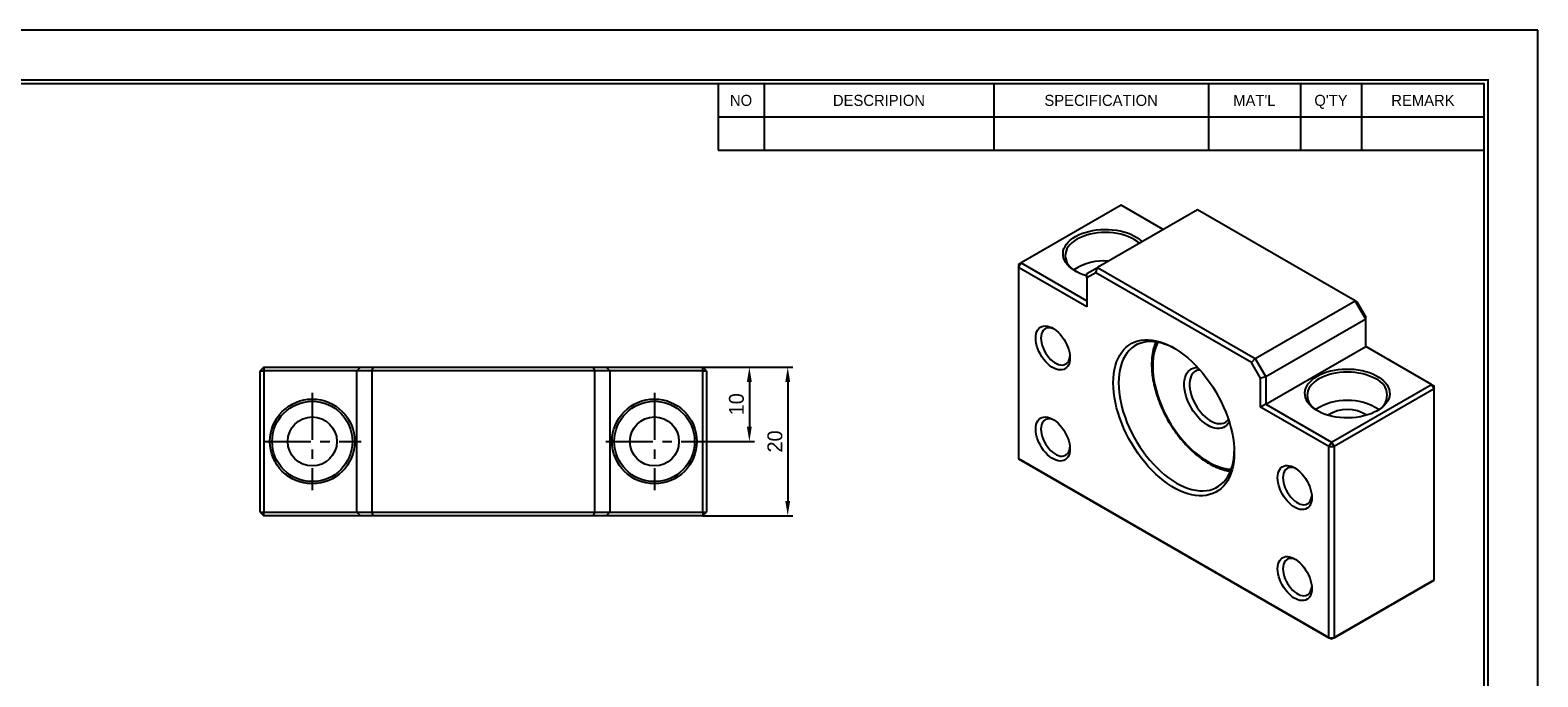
# Model space of a CAD drawing. Header units: millimetres. Extents: x 0 to 306, y 0 to 216.
# Tile 3 of 3: x 103 to 306, y 129 to 216. Entities that reach past the tile are written whole.
import ezdxf
from ezdxf.enums import TextEntityAlignment as Align

# ---------------------------------------------------------------- set-up
doc = ezdxf.new("R2010")
doc.units = ezdxf.units.MM
doc.linetypes.add('CENTER', pattern=[50.8, 31.75, -6.35, 6.35, -6.35])
doc.layers.get('DEFPOINTS').update_dxf_attribs({"linetype": 'CONTINUOUS'})
for name, color, linetype in [('center', 1, 'CENTER'), ('L1', 7, 'CONTINUOUS'), ('OUTLINE', 7, 'CONTINUOUS')]:
    doc.layers.add(name, color=color, linetype=linetype)
doc.dimstyles.get("Standard").update_dxf_attribs({"dimtxt": 2, "dimasz": 2, "dimexe": 0.7, "dimexo": 0, "dimgap": 0.7, "dimtad": 1, "dimdec": 3, "dimzin": 11, "dimdsep": 46, "dimtxsty": 'Standard', "dimcen": 0, "dimclrd": 5, "dimclre": 5, "dimclrt": 3, "dimadec": 0, "dimazin": 0, "dimtfac": 0.6, "dimtdec": 3, "dimtmove": 0, "dimatfit": 3, "dimfxl": 0, "dimtolj": 1, "dimtzin": 11, "dimarcsym": 0})

# ---------------------------------------------------------------- blocks, each defined once
blk = doc.blocks.new('표제란')
at = {"layer": 'L1', "color": 0}
for p, q in [((297, 210), (0, 210)), ((297, 0), (297, 210))]:
    blk.add_line(p, q, dxfattribs=at)
at = {"layer": 'L1'}
for p, q in [((190, 203), (190, 194.34)), ((196, 203), (196, 194.34)), ((226, 203), (226, 194.34)), ((254, 203), (254, 194.34)), ((266, 203), (266, 194.34)), ((274, 203), (274, 194.34)), ((190, 198.67), (290, 198.67)), ((190, 194.34), (290, 194.34))]:
    blk.add_line(p, q, dxfattribs=at)
at = {"layer": 'L1', "const_width": 0.25}
blk.add_lwpolyline([(290.5, 6.5), (290.5, 203.5), (10, 203.5), (10, 6.5)], close=True, dxfattribs=at)
at = {"layer": 'L1'}
blk.add_lwpolyline([(290, 7), (290, 203), (10.5, 203), (10.5, 7)], close=True, dxfattribs=at)
for s, p in [('NO', (193, 200.83)), ('DESCRIPION', (211, 200.83)), ('SPECIFICATION', (240, 200.83)), ("MAT'L", (260, 200.83)), ("Q'TY", (270, 200.83)), ('REMARK', (282, 200.83))]:
    blk.add_text(s, height=1.444, dxfattribs=at).set_placement(p, align=Align.MIDDLE_CENTER)
for tag, p in [('필렛', (179.25, 10.9)), ('모따기', (179.25, 8.3))]:
    blk.add_attdef(tag, text='', height=1.15, dxfattribs=at).set_placement(p, align=Align.MIDDLE_LEFT)
at = {"layer": 'OUTLINE', "ltscale": 0.5}
for tag, p, height in [('TITLE', (237.17, 24.41), 2.5), ('도번', (251.18, 15.64), 2.5), ('SCALE', (253.78, 9.55), 1.2), ('DATE', (277.02, 9.51), 1.2)]:
    blk.add_attdef(tag, p, '', height=height, dxfattribs=at)
blk = doc.blocks.new('*D29')
at = {"layer": 'DEFPOINTS', "color": 0, "ltscale": 0.2}
for p in [(193.68, 171.01), (193.68, 161.01), (199.94, 161.01)]:
    blk.add_point(p, dxfattribs=at)
at = {"layer": 'OUTLINE', "color": 5, "lineweight": -2, "ltscale": 0.2}
for p, q in [((193.68, 171.01), (200.64, 171.01)), ((199.94, 169.01), (199.94, 163.01)), ((193.68, 161.01), (200.64, 161.01))]:
    blk.add_line(p, q, dxfattribs=at)
at = {"layer": 'OUTLINE', "color": 5, "ltscale": 0.2}
for points in [[(199.61, 169.01), (200.27, 169.01), (199.94, 171.01)], [(199.61, 163.01), (200.27, 163.01), (199.94, 161.01)]]:
    blk.add_solid(points, dxfattribs=at)
at = {"layer": 'OUTLINE', "color": 3, "ltscale": 0.2, "insert": (198.21, 166.01), "char_height": 2, "attachment_point": 5, "rotation": 90}
blk.add_mtext('\\A1;10', dxfattribs=at)
blk = doc.blocks.new('*D30')
at = {"layer": 'DEFPOINTS', "color": 0, "ltscale": 0.2}
for p in [(193.68, 171.01), (193.68, 151.01), (205.1, 151.01)]:
    blk.add_point(p, dxfattribs=at)
at = {"layer": 'OUTLINE', "color": 5, "lineweight": -2, "ltscale": 0.2}
for p, q in [((193.68, 171.01), (205.8, 171.01)), ((205.1, 169.01), (205.1, 153.01)), ((193.68, 151.01), (205.8, 151.01))]:
    blk.add_line(p, q, dxfattribs=at)
at = {"layer": 'OUTLINE', "color": 5, "ltscale": 0.2}
for points in [[(204.77, 169.01), (205.43, 169.01), (205.1, 171.01)], [(204.77, 153.01), (205.43, 153.01), (205.1, 151.01)]]:
    blk.add_solid(points, dxfattribs=at)
at = {"layer": 'OUTLINE', "color": 3, "ltscale": 0.2, "insert": (203.38, 161.01), "char_height": 2, "attachment_point": 5, "rotation": 90}
blk.add_mtext('\\A1;20', dxfattribs=at)

msp = doc.modelspace()

# ---------------------------------------------------------------- linework, layer by layer
at = {"layer": 'center', "ltscale": 0.2}
for p, q in [((141.1752, 167.5657), (141.1752, 154.4557)), ((187.1752, 167.5657), (187.1752, 154.4557)), ((134.6202, 161.0107), (147.7302, 161.0107)), ((180.6202, 161.0107), (193.7302, 161.0107))]:
    msp.add_line(p, q, dxfattribs=at)
at = {"layer": 'OUTLINE'}
for p, q in [((249.9331, 192.775), (236.498, 185.0191)), ((255.5892, 189.5098), (249.9331, 192.775)), ((260.1861, 192.1636), (246.7511, 184.4077)), ((281.3993, 179.9174), (260.1861, 192.1636)), ((236.1445, 184.4067), (236.498, 185.0191)), ((236.1445, 184.815), (236.498, 185.0191)), ((236.1445, 184.815), (236.1445, 184.4067)), ((236.498, 185.0191), (245.3369, 179.9166)), ((236.1445, 184.4067), (236.1445, 158.6857)), ((245.3369, 179.1001), (236.1445, 184.4067)), ((245.3369, 183.591), (246.7511, 184.4077)), ((246.544, 183.7108), (245.3369, 183.0137)), ((245.3369, 183.0137), (245.3369, 183.591)), ((245.3369, 183.0137), (245.3369, 179.1001)), ((246.544, 183.7108), (246.7511, 184.4077)), ((267.4643, 171.6337), (246.544, 183.7108)), ((246.7511, 184.4077), (267.9643, 172.1616)), ((267.9643, 172.1616), (281.3993, 179.9174)), ((282.8135, 177.4679), (281.3993, 179.9174)), ((281.3993, 179.9174), (281.6064, 179.7978)), ((281.6064, 179.7978), (282.8135, 177.707)), ((282.8135, 177.4679), (269.3785, 169.7121)), ((282.8135, 177.4679), (282.8135, 177.707)), ((282.8135, 173.7935), (282.8135, 177.4679)), ((269.3785, 166.0376), (282.8135, 173.7935)), ((291.6524, 168.691), (282.8135, 173.7935)), ((134.6752, 171.0107), (134.1752, 170.5107)), ((134.1752, 170.5107), (134.6752, 170.5107)), ((134.1752, 151.5107), (134.1752, 170.5107)), ((134.6752, 171.0107), (134.6752, 170.5107)), ((134.6752, 171.0107), (147.6752, 171.0107)), ((147.1752, 170.5107), (134.6752, 170.5107)), ((134.6752, 170.5107), (134.6752, 151.5107)), ((147.6752, 171.0107), (147.1752, 170.5107)), ((149.1752, 170.5107), (147.1752, 170.5107)), ((147.1752, 151.5107), (147.1752, 170.5107)), ((147.6752, 171.0107), (149.3823, 171.0107)), ((149.1752, 170.5107), (149.3823, 171.0107)), ((149.1752, 170.5107), (149.1752, 151.5107)), ((179.1752, 170.5107), (149.1752, 170.5107)), ((149.3823, 171.0107), (178.9681, 171.0107)), ((179.1752, 170.5107), (178.9681, 171.0107)), ((178.9681, 171.0107), (180.6752, 171.0107)), ((181.1752, 170.5107), (179.1752, 170.5107)), ((179.1752, 151.5107), (179.1752, 170.5107)), ((181.1752, 170.5107), (180.6752, 171.0107)), ((180.6752, 171.0107), (193.6752, 171.0107)), ((181.1752, 170.5107), (181.1752, 151.5107)), ((193.6752, 170.5107), (181.1752, 170.5107)), ((193.6752, 170.5107), (193.6752, 171.0107)), ((194.1752, 170.5107), (193.6752, 171.0107)), ((193.6752, 151.5107), (193.6752, 170.5107)), ((193.6752, 170.5107), (194.1752, 170.5107)), ((194.1752, 170.5107), (194.1752, 151.5107)), ((259.9689, 170.5294), (259.954, 170.5209)), ((267.4643, 171.6337), (267.9643, 172.1616)), ((268.6714, 169.543), (267.4643, 171.6337)), ((267.9643, 172.1616), (269.3785, 169.7121)), ((269.3785, 169.7121), (268.6714, 169.543)), ((268.6714, 165.6294), (268.6714, 169.543)), ((269.3785, 169.7121), (269.3785, 166.0376)), ((278.2173, 160.9351), (291.6524, 168.691)), ((291.6524, 168.691), (292.0059, 168.0786)), ((291.6524, 168.691), (292.0059, 168.4868)), ((292.0059, 168.0786), (292.0059, 168.4868)), ((292.0059, 168.0786), (278.5709, 160.3227)), ((292.0059, 142.3575), (292.0059, 168.0786)), ((269.3785, 166.0376), (268.6714, 165.6294)), ((277.8638, 160.3227), (268.6714, 165.6294)), ((269.3785, 166.0376), (278.2173, 160.9351)), ((278.2173, 160.9351), (277.8638, 160.3227)), ((277.8638, 134.6017), (277.8638, 160.3227)), ((277.8638, 160.3227), (278.5709, 160.3227)), ((278.2173, 160.9351), (278.5709, 160.3227)), ((278.5709, 160.3227), (278.5709, 134.6017)), ((236.1445, 158.6857), (277.8638, 134.6017)), ((236.498, 158.4815), (236.1445, 158.6857)), ((278.2173, 134.3975), (236.498, 158.4815)), ((134.1752, 151.5107), (134.6752, 151.5107)), ((134.1752, 151.5107), (134.6752, 151.0107)), ((134.6752, 151.5107), (147.1752, 151.5107)), ((134.6752, 151.0107), (134.6752, 151.5107)), ((147.6752, 151.0107), (134.6752, 151.0107)), ((147.1752, 151.5107), (149.1752, 151.5107)), ((147.6752, 151.0107), (147.1752, 151.5107)), ((149.3823, 151.0107), (147.6752, 151.0107)), ((149.1752, 151.5107), (179.1752, 151.5107)), ((149.3823, 151.0107), (149.1752, 151.5107)), ((178.9681, 151.0107), (149.3823, 151.0107)), ((178.9681, 151.0107), (179.1752, 151.5107)), ((180.6752, 151.0107), (178.9681, 151.0107)), ((179.1752, 151.5107), (181.1752, 151.5107)), ((181.1752, 151.5107), (180.6752, 151.0107)), ((193.6752, 151.0107), (180.6752, 151.0107)), ((181.1752, 151.5107), (193.6752, 151.5107)), ((193.6752, 151.5107), (194.1752, 151.5107)), ((193.6752, 151.5107), (193.6752, 151.0107)), ((193.6752, 151.0107), (194.1752, 151.5107)), ((291.6524, 142.1534), (278.2173, 134.3975)), ((278.5709, 134.6017), (292.0059, 142.3575)), ((292.0059, 142.3575), (291.6524, 142.1534)), ((277.8638, 134.6017), (278.5709, 134.6017)), ((278.2173, 134.3975), (277.8638, 134.6017)), ((278.5709, 134.6017), (278.2173, 134.3975))]:
    msp.add_line(p, q, dxfattribs=at)
at = {"layer": 'OUTLINE', "flags": 128}
for points in [[(245.3369, 183.2795), (245.3212, 183.2839), (244.8451, 183.434), (244.3959, 183.6095), (243.9776, 183.8089), (243.594, 184.0303), (243.2487, 184.2718), (242.9446, 184.5311), (242.6847, 184.8059), (242.4711, 185.0938), (242.306, 185.3921), (242.1907, 185.6981), (242.1263, 186.009), (242.1133, 186.322), (242.152, 186.6344), (242.242, 186.9432), (242.3824, 187.2457), (242.572, 187.5391), (242.809, 187.8207), (243.0913, 188.0881), (243.4164, 188.3388), (243.7812, 188.5705), (244.1826, 188.7811), (244.6168, 188.9688), (245.08, 189.1318), (245.5679, 189.2686), (246.0762, 189.378), (246.6001, 189.4591), (247.135, 189.511), (247.6761, 189.5333), (248.2184, 189.5259), (248.757, 189.4887), (249.287, 189.4221), (249.8037, 189.3268), (250.3023, 189.2035), (250.7784, 189.0535), (251.2276, 188.8779), (251.6459, 188.6786), (252.0295, 188.4571), (252.3748, 188.2157), (252.6789, 187.9564), (252.7603, 187.8767)], [(251.6301, 188.2031), (251.2375, 188.4085), (250.8118, 188.5908), (250.3573, 188.748), (249.8782, 188.8788), (249.3793, 188.9819), (248.8652, 189.0562), (248.341, 189.1011), (247.8117, 189.1161), (247.2824, 189.1011), (246.7582, 189.0562), (246.2442, 188.9819), (245.7452, 188.8788), (245.2662, 188.748), (244.8117, 188.5908), (244.386, 188.4085), (243.9934, 188.2031), (243.6375, 187.9764), (243.3218, 187.7307), (243.0494, 187.4683), (242.8228, 187.1917), (242.6443, 186.9037), (242.5155, 186.6069), (242.4377, 186.3043), (242.4117, 185.9988), (242.4377, 185.6932), (242.5155, 185.3906), (242.6443, 185.0938), (242.8228, 184.8058), (243.0494, 184.5293), (243.3218, 184.2669), (243.6375, 184.0211), (243.8895, 183.8561)], [(245.3369, 183.4212), (245.3364, 183.4209), (245.1937, 183.3208)], [(243.0388, 172.2613), (243.0206, 171.9392), (242.9666, 171.6431), (242.8774, 171.3776), (242.7545, 171.147), (242.5999, 170.9549), (242.4159, 170.8043), (242.2055, 170.6976), (241.972, 170.6365), (241.7191, 170.622), (241.4508, 170.6542), (241.1713, 170.7327), (240.885, 170.8562), (240.5964, 171.0228), (240.31, 171.2299), (240.0305, 171.4741), (239.7622, 171.7517), (239.5093, 172.0582), (239.2758, 172.3889), (239.0654, 172.7385), (238.8815, 173.1015), (238.7268, 173.4721), (238.604, 173.8446), (238.5148, 174.213), (238.4607, 174.5716), (238.4426, 174.9147), (238.4607, 175.2368), (238.5148, 175.533), (238.604, 175.7984), (238.7268, 176.029), (238.8815, 176.2211), (239.0654, 176.3717), (239.2758, 176.4784), (239.5093, 176.5395), (239.7622, 176.5541), (240.0305, 176.5218), (240.31, 176.4434), (240.5964, 176.3198), (240.885, 176.1532), (241.1713, 175.9462), (241.4508, 175.7019), (241.7191, 175.4243), (241.972, 175.1178), (242.2055, 174.7871), (242.4159, 174.4375), (242.5999, 174.0746), (242.7545, 173.7039), (242.8774, 173.3314), (242.9666, 172.963), (243.0206, 172.6044), (243.0388, 172.2613)], [(240.9252, 176.1267), (240.6986, 176.219), (240.443, 176.2839), (240.1996, 176.3023), (239.9728, 176.274), (239.767, 176.1994), (239.5858, 176.08), (239.4328, 175.918), (239.3107, 175.7163), (239.2218, 175.4789), (239.1678, 175.21), (239.1497, 174.9147), (239.1678, 174.5985), (239.2218, 174.2672), (239.3107, 173.9271), (239.4328, 173.5845), (239.5858, 173.2458), (239.767, 172.9172), (239.9728, 172.605), (240.1996, 172.3148), (240.443, 172.0522), (240.6986, 171.822), (240.9615, 171.6285), (241.2269, 171.4753), (241.4899, 171.3652), (241.7454, 171.3004), (241.9888, 171.2819), (242.2156, 171.3103), (242.4215, 171.3848), (242.6026, 171.5042), (242.7557, 171.6663), (242.8778, 171.8679), (242.9667, 172.1054), (243.0207, 172.3742), (243.0314, 172.4783)], [(265.1359, 159.505), (265.1177, 158.8883), (265.0633, 158.2953), (264.9729, 157.7286), (264.8469, 157.1909), (264.6859, 156.6845), (264.4906, 156.2116), (264.2618, 155.7744), (264.0007, 155.3749), (263.7083, 155.0147), (263.3859, 154.6956), (263.035, 154.4189), (262.6572, 154.1859), (262.2542, 153.9977), (261.8277, 153.8549), (261.3797, 153.7584), (260.9121, 153.7085), (260.4271, 153.7055), (259.9267, 153.7494), (259.4134, 153.8399), (258.8892, 153.9767), (258.3567, 154.1591), (257.8181, 154.3864), (257.2758, 154.6575), (256.7324, 154.9712), (256.1902, 155.3261), (255.6516, 155.7207), (255.119, 156.1531), (254.5949, 156.6215), (254.0815, 157.1237), (253.5812, 157.6576), (253.0962, 158.2206), (252.6286, 158.8103), (252.1805, 159.4241), (251.7541, 160.0593), (251.351, 160.7129), (250.9732, 161.3821), (250.6223, 162.0639), (250.3, 162.7552), (250.0076, 163.4529), (249.7464, 164.154), (249.5176, 164.8553), (249.3223, 165.5537), (249.1613, 166.246), (249.0353, 166.9292), (248.945, 167.6002), (248.8906, 168.256), (248.8724, 168.8937), (248.8906, 169.5104), (248.945, 170.1034), (249.0353, 170.67), (249.1613, 171.2077), (249.3223, 171.7141), (249.5176, 172.187), (249.7464, 172.6242), (250.0076, 173.0238), (250.3, 173.3839), (250.6223, 173.703), (250.9732, 173.9797), (251.351, 174.2127), (251.7541, 174.401), (252.1805, 174.5437), (252.6286, 174.6402), (253.0962, 174.6901), (253.5812, 174.6931), (254.0815, 174.6493), (254.5949, 174.5588), (255.119, 174.422), (255.6516, 174.2395), (256.1902, 174.0123), (256.7324, 173.7412), (257.2758, 173.4274), (257.8181, 173.0725), (258.3567, 172.6779), (258.8892, 172.2455), (259.4134, 171.7771), (259.9267, 171.2749), (260.4271, 170.7411), (260.9121, 170.1781), (261.3797, 169.5883), (261.8277, 168.9745), (262.2542, 168.3394), (262.6572, 167.6858), (263.035, 167.0166), (263.3859, 166.3348), (263.7083, 165.6435), (264.0007, 164.9457), (264.2618, 164.2446), (264.4906, 163.5433), (264.6859, 162.8449), (264.8469, 162.1526), (264.9729, 161.4694), (265.0633, 160.7985), (265.1177, 160.1427), (265.1359, 159.505)], [(257.1842, 173.4833), (256.8269, 173.6709), (256.2985, 173.9131), (255.7752, 174.1111), (255.2592, 174.2637), (254.7529, 174.3705), (254.2588, 174.4307), (253.7792, 174.4442), (253.3163, 174.4108), (252.8722, 174.3308), (252.449, 174.2046), (252.0487, 174.0326), (251.6731, 173.8157), (251.3241, 173.555), (251.0031, 173.2515), (250.7119, 172.9068), (250.4516, 172.5225), (250.2234, 172.1003), (250.0286, 171.6423), (249.8679, 171.1505), (249.7422, 170.6272), (249.6519, 170.0749), (249.5976, 169.4961), (249.5795, 168.8937), (249.5976, 168.2702), (249.6519, 167.6288), (249.7422, 166.9723), (249.8679, 166.3039), (250.0286, 165.6265), (250.2234, 164.9435), (250.4516, 164.258), (250.7119, 163.5731), (251.0031, 162.8921), (251.3241, 162.2182), (251.6731, 161.5544), (252.0487, 160.9039), (252.449, 160.2698), (252.8722, 159.6549), (253.3163, 159.0621), (253.7792, 158.4943), (254.2588, 157.954), (254.7529, 157.4438), (255.2592, 156.966), (255.7752, 156.5229), (256.2985, 156.1166), (256.8269, 155.7488), (257.3577, 155.4215), (257.8885, 155.136), (258.4168, 154.8937), (258.9402, 154.6958), (259.4562, 154.5431), (259.9624, 154.4364), (260.4565, 154.3762), (260.9361, 154.3627), (261.3991, 154.396), (261.8432, 154.476), (262.2664, 154.6023), (262.6667, 154.7743), (263.0422, 154.9911), (263.3913, 155.2519), (263.7122, 155.5553), (264.0035, 155.9), (264.2638, 156.2843), (264.4919, 156.7065), (264.6867, 157.1646), (264.8474, 157.6564), (264.9732, 158.1797), (265.0634, 158.732), (265.1177, 159.3107), (265.1339, 159.7125)], [(254.866, 174.3505), (254.8176, 174.2555), (254.6235, 173.8127), (254.4633, 173.336), (254.3379, 172.8277), (254.248, 172.2903), (254.1938, 171.7264), (254.1757, 171.1388), (254.1938, 170.5303), (254.248, 169.9039), (254.3379, 169.2626), (254.4633, 168.6095), (254.6235, 167.9479), (254.8176, 167.281), (255.0448, 166.612), (255.3039, 165.9441), (255.5937, 165.2807), (255.9127, 164.625), (256.2595, 163.9801), (256.6323, 163.3492), (257.0293, 162.7353), (257.4485, 162.1415), (257.888, 161.5707), (258.3456, 161.0256), (258.819, 160.5089), (259.306, 160.0231), (259.8041, 159.5706), (260.311, 159.1535), (260.8242, 158.774), (261.3412, 158.4338), (261.8594, 158.1346), (262.3764, 157.8779), (262.8896, 157.6649), (263.3965, 157.4967), (263.8947, 157.3741), (264.3816, 157.2977), (264.7256, 157.2714)], [(264.4704, 163.6093), (264.3418, 163.4047), (264.1545, 163.1868), (263.9384, 163.0105), (263.6957, 162.8777), (263.4293, 162.79), (263.1421, 162.7483), (262.8375, 162.7531), (262.5189, 162.8044), (262.1899, 162.9015), (261.8542, 163.0434), (261.5156, 163.2284), (261.178, 163.4545), (260.8451, 163.7191), (260.5209, 164.0193), (260.2088, 164.3515), (259.9125, 164.712), (259.6354, 165.0969), (259.3805, 165.5016), (259.1507, 165.9216), (258.9487, 166.3521), (258.7768, 166.7884), (258.6368, 167.2254), (258.5304, 167.6581), (258.4588, 168.0817), (258.4228, 168.4914), (258.4228, 168.8825), (258.4588, 169.2506), (258.5304, 169.5916), (258.6368, 169.9015), (258.7768, 170.1769), (258.9487, 170.4146), (259.1507, 170.612), (259.3805, 170.7667), (259.6354, 170.8771), (259.9125, 170.9419), (260.2088, 170.9604), (260.227, 170.96)], [(259.954, 170.5209), (259.8701, 170.4682), (259.6656, 170.2975), (259.491, 170.0846), (259.3485, 169.8322), (259.24, 169.5436), (259.1669, 169.2226), (259.1301, 168.8734), (259.1301, 168.5004), (259.1669, 168.1087), (259.24, 167.7032), (259.3485, 167.2894), (259.491, 166.8724), (259.6656, 166.4579), (259.8701, 166.0512), (260.1016, 165.6576), (260.3574, 165.2823), (260.6339, 164.93), (260.9277, 164.6055), (261.2348, 164.313), (261.5513, 164.0562), (261.8731, 163.8385), (262.1959, 163.6628), (262.5156, 163.5314), (262.8279, 163.4459), (263.1288, 163.4074), (263.4145, 163.4166), (263.681, 163.4732), (263.9251, 163.5765), (263.9596, 163.596)], [(284.3692, 165.1396), (283.9678, 164.9289), (283.5335, 164.7413), (283.0704, 164.5783), (282.5825, 164.4415), (282.0742, 164.3321), (281.5503, 164.251), (281.0153, 164.1991), (280.4743, 164.1767), (279.932, 164.1842), (279.3934, 164.2214), (278.8634, 164.2879), (278.3467, 164.3833), (277.8481, 164.5065), (277.372, 164.6566), (276.9228, 164.8321), (276.5045, 165.0315), (276.1209, 165.2529), (275.7756, 165.4944), (275.4715, 165.7537), (275.2116, 166.0286), (274.998, 166.3164), (274.8329, 166.6147), (274.7176, 166.9207), (274.6532, 167.2316), (274.6403, 167.5447), (274.679, 167.857), (274.7689, 168.1658), (274.9093, 168.4683), (275.0989, 168.7617), (275.3359, 169.0433), (275.6182, 169.3107), (275.9433, 169.5614), (276.3081, 169.7931), (276.7095, 170.0037), (277.1438, 170.1914), (277.6069, 170.3544), (278.0948, 170.4912), (278.6031, 170.6006), (279.127, 170.6817), (279.6619, 170.7336), (280.203, 170.756), (280.7453, 170.7485), (281.2839, 170.7113), (281.8139, 170.6448), (282.3306, 170.5494), (282.8292, 170.4261), (283.3053, 170.2761), (283.7545, 170.1006), (284.1728, 169.9012), (284.5564, 169.6798), (284.9017, 169.4383), (285.2058, 169.179), (285.4657, 168.9041), (285.6793, 168.6163), (285.8444, 168.318), (285.9597, 168.012), (286.0241, 167.7011), (286.037, 167.388), (285.9983, 167.0757), (285.9084, 166.7669), (285.768, 166.4644), (285.5784, 166.171), (285.3414, 165.8894), (285.0591, 165.622), (284.734, 165.3713), (284.3692, 165.1396)], [(284.157, 169.4257), (283.7644, 169.6311), (283.3387, 169.8134), (282.8842, 169.9706), (282.4051, 170.1014), (281.9062, 170.2045), (281.3921, 170.2788), (280.8679, 170.3237), (280.3386, 170.3387), (279.8094, 170.3237), (279.2852, 170.2788), (278.7711, 170.2045), (278.2722, 170.1014), (277.7931, 169.9706), (277.3386, 169.8134), (276.9129, 169.6311), (276.5203, 169.4257), (276.1644, 169.199), (275.8487, 168.9533), (275.5763, 168.6909), (275.3497, 168.4143), (275.1712, 168.1263), (275.0424, 167.8295), (274.9646, 167.5269), (274.9386, 167.2214), (274.9646, 166.9158), (275.0424, 166.6132), (275.1712, 166.3165), (275.3497, 166.0284), (275.5763, 165.7519), (275.8487, 165.4895), (276.1644, 165.2438), (276.4164, 165.0787)], [(243.0388, 160.0132), (243.0206, 159.6911), (242.9666, 159.395), (242.8774, 159.1295), (242.7545, 158.8989), (242.5999, 158.7068), (242.4159, 158.5562), (242.2055, 158.4495), (241.972, 158.3884), (241.7191, 158.3738), (241.4508, 158.4061), (241.1713, 158.4846), (240.885, 158.6081), (240.5964, 158.7747), (240.31, 158.9817), (240.0305, 159.226), (239.7622, 159.5036), (239.5093, 159.8101), (239.2758, 160.1408), (239.0654, 160.4904), (238.8815, 160.8534), (238.7268, 161.224), (238.604, 161.5965), (238.5148, 161.9649), (238.4607, 162.3235), (238.4426, 162.6666), (238.4607, 162.9887), (238.5148, 163.2848), (238.604, 163.5503), (238.7268, 163.7809), (238.8815, 163.973), (239.0654, 164.1236), (239.2758, 164.2303), (239.5093, 164.2914), (239.7622, 164.306), (240.0305, 164.2737), (240.31, 164.1952), (240.5964, 164.0717), (240.885, 163.9051), (241.1713, 163.6981), (241.4508, 163.4538), (241.7191, 163.1762), (241.972, 162.8697), (242.2055, 162.539), (242.4159, 162.1894), (242.5999, 161.8264), (242.7545, 161.4558), (242.8774, 161.0833), (242.9666, 160.7149), (243.0206, 160.3563), (243.0388, 160.0132)], [(240.9252, 163.8786), (240.6986, 163.9709), (240.443, 164.0358), (240.1996, 164.0542), (239.9728, 164.0259), (239.767, 163.9513), (239.5858, 163.8319), (239.4328, 163.6699), (239.3107, 163.4682), (239.2218, 163.2308), (239.1678, 162.9619), (239.1497, 162.6666), (239.1678, 162.3503), (239.2218, 162.0191), (239.3107, 161.679), (239.4328, 161.3364), (239.5858, 160.9977), (239.767, 160.6691), (239.9728, 160.3569), (240.1996, 160.0667), (240.443, 159.8041), (240.6986, 159.5739), (240.9615, 159.3804), (241.2269, 159.2271), (241.4899, 159.1171), (241.7454, 159.0522), (241.9888, 159.0338), (242.2156, 159.0621), (242.4215, 159.1367), (242.6026, 159.2561), (242.7557, 159.4181), (242.8778, 159.6198), (242.9667, 159.8572), (243.0207, 160.1261), (243.0314, 160.2301)], [(275.5657, 153.484), (275.5476, 153.1618), (275.4935, 152.8657), (275.4043, 152.6002), (275.2814, 152.3696), (275.1268, 152.1775), (274.9428, 152.0269), (274.7324, 151.9202), (274.499, 151.8591), (274.2461, 151.8446), (273.9777, 151.8768), (273.6982, 151.9553), (273.4119, 152.0788), (273.1233, 152.2454), (272.837, 152.4525), (272.5574, 152.6967), (272.2891, 152.9743), (272.0362, 153.2808), (271.8027, 153.6115), (271.5923, 153.9611), (271.4084, 154.3241), (271.2537, 154.6947), (271.1309, 155.0672), (271.0417, 155.4356), (270.9876, 155.7942), (270.9695, 156.1373), (270.9876, 156.4594), (271.0417, 156.7556), (271.1309, 157.021), (271.2537, 157.2516), (271.4084, 157.4438), (271.5923, 157.5943), (271.8027, 157.701), (272.0362, 157.7621), (272.2891, 157.7767), (272.5574, 157.7445), (272.837, 157.666), (273.1233, 157.5424), (273.4119, 157.3758), (273.6982, 157.1688), (273.9777, 156.9245), (274.2461, 156.647), (274.499, 156.3404), (274.7324, 156.0097), (274.9428, 155.6602), (275.1268, 155.2972), (275.2814, 154.9265), (275.4043, 154.554), (275.4935, 154.1856), (275.5476, 153.827), (275.5657, 153.484)], [(273.4521, 157.3493), (273.2255, 157.4416), (272.9699, 157.5065), (272.7265, 157.5249), (272.4998, 157.4966), (272.2939, 157.422), (272.1127, 157.3026), (271.9597, 157.1406), (271.8376, 156.939), (271.7487, 156.7015), (271.6947, 156.4326), (271.6766, 156.1373), (271.6947, 155.8211), (271.7487, 155.4898), (271.8376, 155.1497), (271.9597, 154.8071), (272.1127, 154.4684), (272.2939, 154.1399), (272.4998, 153.8276), (272.7265, 153.5374), (272.9699, 153.2748), (273.2255, 153.0446), (273.4884, 152.8511), (273.7538, 152.6979), (274.0168, 152.5878), (274.2723, 152.523), (274.5157, 152.5045), (274.7425, 152.5329), (274.9484, 152.6074), (275.1295, 152.7268), (275.2826, 152.8889), (275.4047, 153.0905), (275.4936, 153.328), (275.5476, 153.5969), (275.5583, 153.7009)], [(275.5657, 141.2359), (275.5476, 140.9137), (275.4935, 140.6176), (275.4043, 140.3521), (275.2814, 140.1215), (275.1268, 139.9294), (274.9428, 139.7788), (274.7324, 139.6721), (274.499, 139.611), (274.2461, 139.5965), (273.9777, 139.6287), (273.6982, 139.7072), (273.4119, 139.8307), (273.1233, 139.9973), (272.837, 140.2044), (272.5574, 140.4486), (272.2891, 140.7262), (272.0362, 141.0327), (271.8027, 141.3634), (271.5923, 141.713), (271.4084, 142.076), (271.2537, 142.4466), (271.1309, 142.8191), (271.0417, 143.1875), (270.9876, 143.5461), (270.9695, 143.8892), (270.9876, 144.2113), (271.0417, 144.5075), (271.1309, 144.7729), (271.2537, 145.0035), (271.4084, 145.1956), (271.5923, 145.3462), (271.8027, 145.4529), (272.0362, 145.514), (272.2891, 145.5286), (272.5574, 145.4963), (272.837, 145.4179), (273.1233, 145.2943), (273.4119, 145.1277), (273.6982, 144.9207), (273.9777, 144.6764), (274.2461, 144.3988), (274.499, 144.0923), (274.7324, 143.7616), (274.9428, 143.412), (275.1268, 143.0491), (275.2814, 142.6784), (275.4043, 142.3059), (275.4935, 141.9375), (275.5476, 141.5789), (275.5657, 141.2359)], [(273.4521, 145.1012), (273.2255, 145.1935), (272.9699, 145.2584), (272.7265, 145.2768), (272.4998, 145.2485), (272.2939, 145.1739), (272.1127, 145.0545), (271.9597, 144.8925), (271.8376, 144.6908), (271.7487, 144.4534), (271.6947, 144.1845), (271.6766, 143.8892), (271.6947, 143.573), (271.7487, 143.2417), (271.8376, 142.9016), (271.9597, 142.559), (272.1127, 142.2203), (272.2939, 141.8917), (272.4998, 141.5795), (272.7265, 141.2893), (272.9699, 141.0267), (273.2255, 140.7965), (273.4884, 140.603), (273.7538, 140.4498), (274.0168, 140.3397), (274.2723, 140.2749), (274.5157, 140.2564), (274.7425, 140.2848), (274.9484, 140.3593), (275.1295, 140.4787), (275.2826, 140.6408), (275.4047, 140.8424), (275.4936, 141.0799), (275.5476, 141.3487), (275.5583, 141.4528)]]:
    msp.add_lwpolyline(points, dxfattribs=at)
at = {"layer": 'OUTLINE'}
for centre, radius in [((141.1752, 161.0107), 5.7), ((141.1752, 161.0107), 5.4), ((187.1752, 161.0107), 5.7), ((187.1752, 161.0107), 5.4), ((141.1752, 161.0107), 3.3), ((187.1752, 161.0107), 3.3)]:
    msp.add_circle(centre, radius, dxfattribs=at)
for centre, radius, start, end in [((249.5703, 184.5639), 4.1816, 47.737924, 60.489648), ((247.6086, 177.9339), 7.3619, 85.063337, 123.400514), ((283.3374, 167.2314), 2.3424, 293.218443, 69.518237), ((280.3386, 158.5913), 7.9468, 57.620353, 122.379647), ((280.3386, 160.4758), 4.8373, 57.233715, 122.766285)]:
    msp.add_arc(centre, radius, start, end, dxfattribs=at)
for points, knots in [([(254.5871, 174.379), (254.5348, 174.2513), (254.4203, 173.9716), (254.2829, 173.506), (254.1674, 172.9906), (254.0861, 172.4494), (254.0381, 171.8858), (254.0237, 171.3022), (254.043, 170.7013), (254.0956, 170.0856), (254.1811, 169.4579), (254.2991, 168.8207), (254.4488, 168.1767), (254.6296, 167.5283), (254.8406, 166.8783), (255.0809, 166.2292), (255.3494, 165.5837), (255.645, 164.9444), (255.9664, 164.3138), (256.3124, 163.6945), (256.6815, 163.089), (257.0723, 162.4997), (257.4831, 161.9291), (257.9123, 161.3795), (258.3582, 160.8531), (258.8192, 160.3522), (259.2933, 159.8788), (259.7789, 159.4348), (260.2739, 159.0223), (260.7766, 158.6429), (261.2851, 158.2984), (261.7973, 157.9903), (262.3114, 157.7201), (262.8252, 157.4894), (263.3367, 157.2988), (263.8432, 157.1521), (264.2675, 157.0573), (264.5189, 157.0287), (264.6067, 157.0187)], [0, 0, 0, 0, 0.0235537, 0.05158113, 0.07973407, 0.10797636, 0.1362753, 0.16460429, 0.19294247, 0.22127384, 0.24959123, 0.27789089, 0.30617153, 0.33443354, 0.3626784, 0.39090831, 0.41912589, 0.44733404, 0.47553581, 0.50373436, 0.53193287, 0.56013389, 0.58834028, 0.6165553, 0.64478218, 0.67302409, 0.7012841, 0.72956496, 0.75786901, 0.78619779, 0.81455161, 0.84292893, 0.87132544, 0.89973279, 0.92813183, 0.95650011, 0.98480766, 1, 1, 1, 1]), ([(259.9671, 170.5242), (260.0159, 170.55), (260.1206, 170.6055), (260.293, 170.6507), (260.4263, 170.6584), (260.4853, 170.6618)], [0, 0, 0, 0, 0.32701658, 0.70188224, 1, 1, 1, 1]), ([(264.3461, 163.9904), (264.3142, 163.9408), (264.2417, 163.8281), (264.1128, 163.6969), (264.0084, 163.6295), (263.9574, 163.5967)], [0, 0, 0, 0, 0.28658195, 0.65147731, 1, 1, 1, 1])]:
    msp.add_open_spline(points, degree=3, knots=knots, dxfattribs=at)

# ---------------------------------------------------------------- block references
at = {"layer": 'OUTLINE', "xscale": 1.03016448, "yscale": 1.03016448, "zscale": 1.03016448}
msp.add_blockref('표제란', (0, 0), dxfattribs=at)

# ---------------------------------------------------------------- dimensions: what is measured, and where the dimension line sits
at = {"layer": 'OUTLINE', "ltscale": 0.2}
for base, p2, picture, middle in [((199.9388, 161.0107), (193.6752, 161.0107), '*D29', (198.2108, 166.0107)), ((205.1013, 151.0107), (193.6752, 151.0107), '*D30', (203.376, 161.0107))]:
    dim = msp.add_linear_dim(base=base, p1=(193.6752, 171.0107), p2=p2, angle=90, dimstyle='Standard', dxfattribs=at)
    dim.commit()
    dim.dimension.update_dxf_attribs({"geometry": picture, "text_midpoint": middle})

doc.saveas('drawing.dxf')
